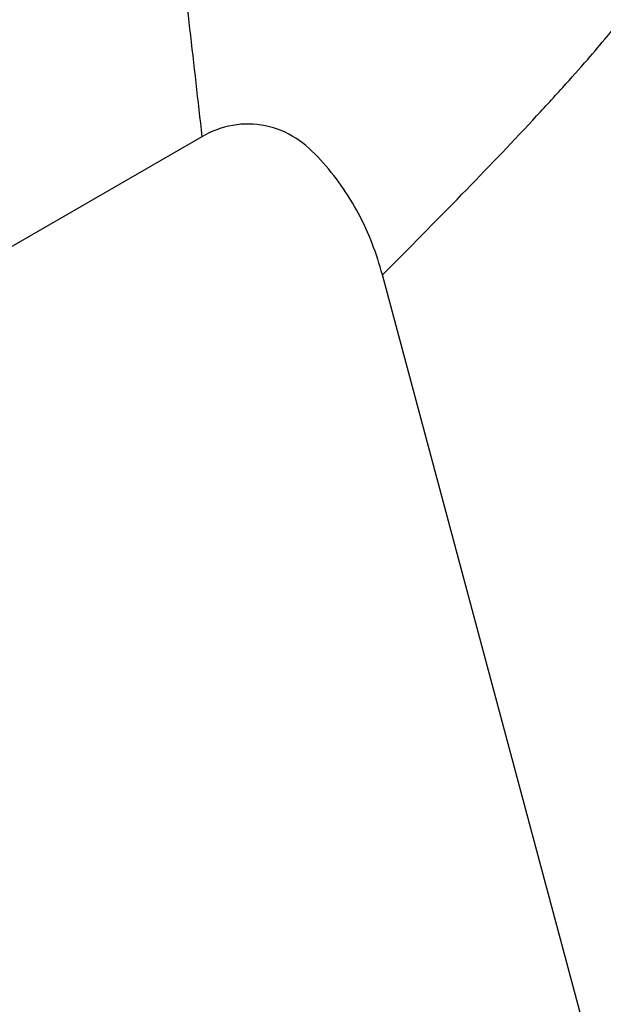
# Model space of a CAD drawing. Header units: millimetres. Extents: x 0 to 12710, y 0 to 5940.
# Tile 23 of 47: x 1568 to 1620, y 690 to 778. Entities that reach past the tile are written whole.
import ezdxf

# ---------------------------------------------------------------- set-up
doc = ezdxf.new("R2010")
doc.units = ezdxf.units.MM
doc.header["$LTSCALE"] = 231.275
doc.layers.add('_0302_DELTA_BOTTOM_COVER-3T_PBL556', color=7, linetype='CONTINUOUS')
doc.layers.add('아래쪽_19_VBL544', color=7, linetype='CONTINUOUS')

# ---------------------------------------------------------------- blocks, each defined once
blk = doc.blocks.new('_0302_DELTA_BOTTOM_COVER-3T_PBL556', base_point=(1588.119, 739.287))
at = {"layer": '_0302_DELTA_BOTTOM_COVER-3T_PBL556', "color": 2}
for p, q in [((1584.633, 767.198), (1567.386, 757.24)), ((1618.369, 688.824), (1600.66, 754.916))]:
    blk.add_line(p, q, dxfattribs=at)
for points, knots in [([(1581.039, 798.202), (1581.533, 794.257), (1582.723, 783.922), (1583.911, 773.586), (1584.633, 767.198)], [0, 0, 0, 0, 0.382101, 1, 1, 1, 1]), ([(1600.66, 754.916), (1603.031, 757.288), (1607.525, 761.836), (1612.855, 767.399), (1616.552, 771.418), (1618.764, 773.888), (1620.443, 775.896), (1621.415, 777.062), (1621.735, 777.591)], [0, 0, 0, 0, 0.324832, 0.619241, 0.746077, 0.853735, 0.940166, 1, 1, 1, 1]), ([(1600.66, 754.916), (1600.155, 756.798), (1599.11, 759.565), (1597.048, 762.887), (1595.224, 765.175), (1593.08, 767.207), (1590.314, 768.344), (1587.335, 768.388), (1585.474, 767.684), (1584.633, 767.198)], [0, 0, 0, 0, 0.250244, 0.375568, 0.5009, 0.625874, 0.750633, 0.875268, 1, 1, 1, 1])]:
    blk.add_open_spline(points, degree=3, knots=knots, dxfattribs=at)
blk = doc.blocks.new('아래쪽_19_VBL544', base_point=(1666.949, 634.097))
at = {"layer": '_0302_DELTA_BOTTOM_COVER-3T_PBL556'}
blk.add_blockref('_0302_DELTA_BOTTOM_COVER-3T_PBL556', (1588.119, 739.287), dxfattribs=at)

msp = doc.modelspace()

# ---------------------------------------------------------------- block references
at = {"layer": '아래쪽_19_VBL544'}
msp.add_blockref('아래쪽_19_VBL544', (1666.9491, 634.0971), dxfattribs=at)

doc.saveas('drawing.dxf')
